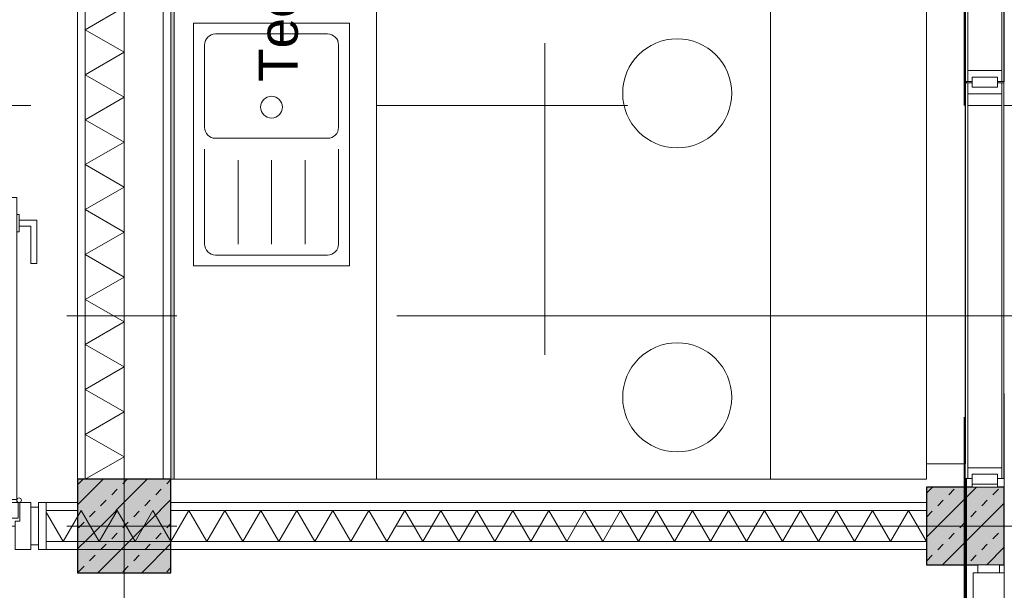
# Model space of a CAD drawing. Header units: metres. Extents: x -167 to 152, y -127 to 99.
# Tile 58 of 225: x -28.69 to -25.53, y -13.71 to -11.87. Entities that reach past the tile are written whole.
import ezdxf

# ---------------------------------------------------------------- set-up
doc = ezdxf.new("R2010")
doc.units = ezdxf.units.M
for name, pattern in [('Achsen 01', [5.291531, 3.175, -1.058062, 0.352704, -0.705764]), ('gestrichelt - 01', [2, 1, -1]), ('ISO-07 Punktiert', [0.889, 0.127, -0.762]), ('Raster 01', [2, 1, -1]), ('VW-01 Strichlinie kurz', [2, 1, -1])]:
    doc.linetypes.add(name, pattern=pattern)
for name, color, linetype, lineweight, true_color in [('013_Beton und Stahlbetonarbeiten-000 Sichtbeton-343 Innenstütze', 5, 'Continuous', 5, 0x0000ff), ('039_Trockenbauarbeiten-340 Dämmung', 7, 'Continuous', 9, 0xc0c0c0), ('AV1-Achsen', 1, 'Achsen 01', 18, 0xff0000), ('AV1-Einrichtung', 7, 'Continuous', 9, 0xa6a6a6), ('AV1-Raster', 7, 'Raster 01', 9, 0xa6a6a6)]:
    doc.layers.add(name, color=color, linetype=linetype, lineweight=lineweight, true_color=true_color)
for name, color, linetype, lineweight in [('013_Beton und Stahlbetonarbeiten-000 Unterzüge', 7, 'ISO-07 Punktiert', 13), ('013_Beton und Stahlbetonarbeiten-340 Innenstützen', 7, 'Continuous', 25), ('024_Fliesen_Plattenarbeiten-340 Fliesen', 7, 'Continuous', 9), ('027_Tischlerarbeiten-340 Innentüren', 7, 'Continuous', 9), ('031_Metallbauarbeiten-340 Innentüren _ Elemente', 7, 'Continuous', 9), ('039_Trockenbauarbeiten-340 Gipskarton', 7, 'Continuous', 9), ('_1.35m (3D)', 7, 'Continuous', 9), ('_GRU (2D)', 7, 'Continuous', 9), ('_OG 1 (2D)', 7, 'Continuous', 9), ('AV1-Brandschutzkonzept-Brandschutzkonzept', 7, 'Continuous', 5), ('AV1-Schnitt Achsen', 7, 'Achsen 01', 18), ('Keine', 7, 'Continuous', 9)]:
    doc.layers.add(name, color=color, linetype=linetype, lineweight=lineweight)
doc.styles.add('Arial', font='arial.ttf')
pattern_1 = [(45, (0, 0), (0.07071068, -0.07071068), [0.025, -0.025])]
pattern_2 = [(-135, (0.03106, -0.03313), (0.07071068, -0.07071068), [])]

# ---------------------------------------------------------------- blocks, each defined once
blk = doc.blocks.new('Group-2')
at = {"layer": 'AV1-Raster'}
for p, q in [((-28.35, -22.95), (-28.35, 1.35)), ((-27, -22.95), (-27, 1.35)), ((-25.65, -22.95), (-25.65, 1.35)), ((1.35, -12.15), (-40.5, -12.15)), ((1.35, -13.5), (-40.5, -13.5))]:
    blk.add_line(p, q, dxfattribs=at)
blk = doc.blocks.new('1.35m (3D)')
at = {"layer": 'AV1-Raster', "color": 7}
blk.add_blockref('Group-2', (0, 0), dxfattribs=at)
blk = doc.blocks.new('Group-58')
at = {"color": 255, "linetype": 'Continuous', "lineweight": 5}
blk.add_wipeout([(-13.35, 28.25), (-8.25, 28.25), (-8.25, 28.375), (-13.35, 28.375)], dxfattribs=at).dxf.layer = '039_Trockenbauarbeiten-340 Dämmung'
blk = doc.blocks.new('Group-59')
at = {"layer": '039_Trockenbauarbeiten-340 Dämmung', "transparency": 33554687, "flags": 128}
blk.add_lwpolyline([(-13.35, 28.375), (-13.2778, 28.25), (-13.2057, 28.375), (-13.1335, 28.25), (-13.0613, 28.375), (-12.9892, 28.25), (-12.917, 28.375), (-12.8448, 28.25), (-12.7726, 28.375), (-12.7005, 28.25), (-12.6283, 28.375), (-12.5561, 28.25), (-12.484, 28.375), (-12.4118, 28.25), (-12.3396, 28.375), (-12.2675, 28.25), (-12.1953, 28.375), (-12.1231, 28.25), (-12.051, 28.375), (-11.9788, 28.25), (-11.9066, 28.375), (-11.8345, 28.25)], dxfattribs=at)
blk = doc.blocks.new('Group-60')
at = {"layer": '039_Trockenbauarbeiten-340 Dämmung'}
blk.add_blockref('Group-58', (0, 0), dxfattribs=at)
at = {"layer": '039_Trockenbauarbeiten-340 Dämmung', "transparency": 33554687}
blk.add_blockref('Group-59', (0, 0), dxfattribs=at)
blk = doc.blocks.new('Parametric Object-8')
at = {"layer": '039_Trockenbauarbeiten-340 Dämmung', "color": 7, "transparency": 33554687}
blk.add_blockref('Group-60', (0, 0), dxfattribs=at)
at = {"layer": '039_Trockenbauarbeiten-340 Dämmung', "color": 0, "flags": 1}
for tag in ['IFC_UUID', 'instanceID', 'prm0_name', 'prm0_type', 'prm0_value', 'prm1_name', 'prm1_type', 'prm1_value', 'prm2_name', 'prm2_type', 'prm2_value', 'prm3_name', 'prm3_type', 'prm3_value', 'prm4_name', 'prm4_type', 'prm4_value', 'prm5_name', 'prm5_type', 'prm5_value', 'prm6_name', 'prm6_type', 'prm6_value']:
    blk.add_attdef(tag, (-28.475, -13.35), '', height=0.00018, dxfattribs=at)
blk = doc.blocks.new('Group-74')
at = {"color": 255, "transparency": 33554559}
blk.add_wipeout([(-28.1271, -11.885), (-27.6271, -11.885), (-27.6271, -12.665), (-28.1271, -12.665)], dxfattribs=at).dxf.layer = 'AV1-Einrichtung'
at = {"layer": 'AV1-Einrichtung', "color": 254, "flags": 128}
blk.add_lwpolyline([(-28.1271, -11.885), (-27.6271, -11.885), (-27.6271, -12.665), (-28.1271, -12.665)], close=True, dxfattribs=at)
at = {"color": 255, "transparency": 33554559}
for points in [[(-28.0571, -11.92), (-27.6971, -11.92), (-27.6902, -11.9207), (-27.6837, -11.9227), (-27.6776, -11.9259), (-27.6723, -11.9303), (-27.668, -11.9356), (-27.6647, -11.9416), (-27.6627, -11.9482), (-27.6621, -11.955), (-27.6621, -12.0875), (-27.6621, -12.22), (-27.6627, -12.2268), (-27.6647, -12.2334), (-27.668, -12.2394), (-27.6723, -12.2447), (-27.6776, -12.2491), (-27.6837, -12.2523), (-27.6902, -12.2543), (-27.6971, -12.255), (-27.8771, -12.255), (-28.0571, -12.255), (-28.0639, -12.2543), (-28.0704, -12.2523), (-28.0765, -12.2491), (-28.0818, -12.2447), (-28.0862, -12.2394), (-28.0894, -12.2334), (-28.0914, -12.2268), (-28.0921, -12.22), (-28.0921, -12.0875), (-28.0921, -11.955), (-28.0914, -11.9482), (-28.0894, -11.9416), (-28.0862, -11.9356), (-28.0818, -11.9303), (-28.0765, -11.9259), (-28.0704, -11.9227), (-28.0639, -11.9207)], [(-27.6621, -12.29), (-27.6621, -12.595), (-27.6627, -12.6018), (-27.6647, -12.6084), (-27.668, -12.6144), (-27.6723, -12.6197), (-27.6776, -12.6241), (-27.6837, -12.6273), (-27.6902, -12.6293), (-27.6971, -12.63), (-28.0571, -12.63), (-28.0639, -12.6293), (-28.0704, -12.6273), (-28.0765, -12.6241), (-28.0818, -12.6197), (-28.0862, -12.6144), (-28.0894, -12.6084), (-28.0914, -12.6018), (-28.0921, -12.595), (-28.0921, -12.29)]]:
    blk.add_wipeout(points, dxfattribs=at).dxf.layer = 'AV1-Einrichtung'
at = {"layer": 'AV1-Einrichtung', "color": 254}
for p, q in [((-27.9846, -12.325), (-27.9846, -12.595)), ((-27.8771, -12.325), (-27.8771, -12.595)), ((-27.7696, -12.325), (-27.7696, -12.595))]:
    blk.add_line(p, q, dxfattribs=at)
at = {"layer": 'AV1-Einrichtung', "color": 254, "flags": 128}
blk.add_lwpolyline([(-28.0571, -11.92), (-27.6971, -11.92, -0.414214), (-27.6621, -11.955), (-27.6621, -12.22, -0.414214), (-27.6971, -12.255), (-28.0571, -12.255, -0.414214), (-28.0921, -12.22), (-28.0921, -11.955, -0.414214), (-28.0571, -11.92)], format="xyb", close=True, dxfattribs=at)
blk.add_lwpolyline([(-27.6621, -12.29), (-27.6621, -12.595, -0.414214), (-27.6971, -12.63), (-28.0571, -12.63, -0.414214), (-28.0921, -12.595), (-28.0921, -12.29)], format="xyb", dxfattribs=at)
at = {"color": 255, "transparency": 33554559}
blk.add_wipeout([(-27.8421, -12.155), (-27.8523, -12.1797), (-27.8771, -12.19), (-27.9018, -12.1797), (-27.9121, -12.155), (-27.9018, -12.1303), (-27.8771, -12.12), (-27.8523, -12.1303)], dxfattribs=at).dxf.layer = 'AV1-Einrichtung'
at = {"layer": 'AV1-Einrichtung', "color": 254}
blk.add_circle((-27.8771, -12.155), 0.035, dxfattribs=at)
blk = doc.blocks.new('Group-193')
at = {"color": 255, "linetype": 'Continuous', "lineweight": 5}
blk.add_wipeout([(-13.5, 25.775), (-13.5, 28.625), (-13.6, 28.625), (-13.6, 25.775)], dxfattribs=at).dxf.layer = '039_Trockenbauarbeiten-340 Dämmung'
blk = doc.blocks.new('Group-194')
at = {"layer": '039_Trockenbauarbeiten-340 Dämmung', "transparency": 33554687, "flags": 128}
blk.add_lwpolyline([(-13.6, 25.775), (-13.5, 25.8327), (-13.6, 25.8905), (-13.5, 25.9482), (-13.6, 26.0059), (-13.5, 26.0637), (-13.6, 26.1214), (-13.5, 26.1791), (-13.6, 26.2369), (-13.5, 26.2946), (-13.6, 26.3524), (-13.5, 26.4101), (-13.6, 26.4678), (-13.5, 26.5256), (-13.6, 26.5833), (-13.5, 26.641), (-13.6, 26.6988), (-13.5, 26.7565), (-13.6, 26.8142), (-13.5, 26.872), (-13.6, 26.9297), (-13.5, 26.9874), (-13.6, 27.0452), (-13.5, 27.1029), (-13.6, 27.1606), (-13.5, 27.2184), (-13.6, 27.2761), (-13.5, 27.3338), (-13.6, 27.3916), (-13.5, 27.4493), (-13.6, 27.5071), (-13.5, 27.5648), (-13.6, 27.6225), (-13.5, 27.6803), (-13.6, 27.738), (-13.5, 27.7957), (-13.6, 27.8535), (-13.5, 27.9112), (-13.6, 27.9689), (-13.5, 28.0267), (-13.6, 28.0844), (-13.5, 28.1421), (-13.6, 28.1999), (-13.5, 28.2576), (-13.6, 28.3153), (-13.5, 28.3731), (-13.6, 28.4308), (-13.5, 28.4885), (-13.6, 28.5463), (-13.5, 28.604), (-13.5363, 28.625)], dxfattribs=at)
blk = doc.blocks.new('Group-195')
at = {"layer": '039_Trockenbauarbeiten-340 Dämmung'}
blk.add_blockref('Group-193', (0, 0), dxfattribs=at)
at = {"layer": '039_Trockenbauarbeiten-340 Dämmung', "transparency": 33554687}
blk.add_blockref('Group-194', (0, 0), dxfattribs=at)
blk = doc.blocks.new('Parametric Object-18')
at = {"layer": '039_Trockenbauarbeiten-340 Dämmung', "color": 7, "transparency": 33554687}
blk.add_blockref('Group-195', (0, 0), dxfattribs=at)
at = {"layer": '039_Trockenbauarbeiten-340 Dämmung', "color": 0, "flags": 1}
for tag in ['IFC_UUID', 'instanceID', 'prm0_name', 'prm0_type', 'prm0_value', 'prm1_name', 'prm1_type', 'prm1_value', 'prm2_name', 'prm2_type', 'prm2_value', 'prm3_name', 'prm3_type', 'prm3_value', 'prm4_name', 'prm4_type', 'prm4_value', 'prm5_name', 'prm5_type', 'prm5_value', 'prm6_name', 'prm6_type', 'prm6_value']:
    blk.add_attdef(tag, (-28.625, -13.55), '', height=0.00018, dxfattribs=at)
blk = doc.blocks.new('COE - Innentür 1.10 _ 0.15')
at = {"layer": '027_Tischlerarbeiten-340 Innentüren', "color": 253, "linetype": 'gestrichelt - 01', "lineweight": 9, "transparency": 33554687, "flags": 128}
for points in [[(0.9825, 1.0375), (0.9625, 1.0375), (0.9625, 1.075), (0.8425, 1.075), (0.8425, 1.095), (0.9825, 1.095)], [(0.085, 1.03), (1.055, 1.03), (1.055, 0.98), (0.085, 0.98)], [(0.945, 1.03), (0.945, 1.0375), (1, 1.0375), (1, 1.03)], [(0.945, 0.9725), (0.945, 0.98), (1, 0.98), (1, 0.9725)], [(0.9825, 0.9725), (0.9625, 0.9725), (0.9625, 0.935), (0.8425, 0.935), (0.8425, 0.915), (0.9825, 0.915)]]:
    blk.add_lwpolyline(points, close=True, dxfattribs=at)
at = {"layer": '027_Tischlerarbeiten-340 Innentüren', "color": 253, "linetype": 'gestrichelt - 01', "lineweight": 9, "transparency": 33554687}
blk.add_arc((0.0825, 1.0375), 0.9725, 269.5581, 356.6163, dxfattribs=at)
at = {"color": 255}
for points in [[(-0.06, 1.1), (0.06, 1.1), (0.06, 1.075), (-0.06, 1.075)], [(-0.06, 0.025), (0.06, 0.025), (0.06, 0), (-0.06, 0)]]:
    blk.add_wipeout(points, dxfattribs=at).dxf.layer = '027_Tischlerarbeiten-340 Innentüren'
at = {"layer": '027_Tischlerarbeiten-340 Innentüren', "flags": 128}
for points in [[(-0.06, 1.1), (0.06, 1.1), (0.06, 1.075), (-0.06, 1.075)], [(-0.06, 0.025), (0.06, 0.025), (0.06, 0), (-0.06, 0)]]:
    blk.add_lwpolyline(points, close=True, dxfattribs=at)
at = {"color": 255}
blk.add_wipeout([(0.075, 0.06), (0.015, 0.06), (0.015, 0.075), (-0.075, 0.075), (-0.075, 0.025), (0.075, 0.025)], dxfattribs=at).dxf.layer = '027_Tischlerarbeiten-340 Innentüren'
at = {"layer": '027_Tischlerarbeiten-340 Innentüren', "flags": 128}
blk.add_lwpolyline([(0.075, 0.06), (0.015, 0.06), (0.015, 0.075), (-0.075, 0.075), (-0.075, 0.025), (0.075, 0.025)], close=True, dxfattribs=at)
at = {"color": 255}
blk.add_wipeout([(0.075, 1.035), (0.075, 0.065), (0.025, 0.065), (0.025, 1.035)], dxfattribs=at).dxf.layer = '027_Tischlerarbeiten-340 Innentüren'
at = {"layer": '027_Tischlerarbeiten-340 Innentüren', "flags": 128}
blk.add_lwpolyline([(0.075, 1.035), (0.075, 0.065), (0.025, 0.065), (0.025, 1.035)], close=True, dxfattribs=at)
at = {"color": 255}
for points in [[(0.075, 1.04), (0.015, 1.04), (0.015, 1.025), (-0.075, 1.025), (-0.075, 1.075), (0.075, 1.075)], [(0.0175, 0.1375), (0.0175, 0.1575), (-0.02, 0.1575), (-0.02, 0.2775), (-0.04, 0.2775), (-0.04, 0.1375)], [(0.0825, 0.1375), (0.0825, 0.1575), (0.12, 0.1575), (0.12, 0.2775), (0.14, 0.2775), (0.14, 0.1375)]]:
    blk.add_wipeout(points, dxfattribs=at).dxf.layer = '027_Tischlerarbeiten-340 Innentüren'
at = {"layer": '027_Tischlerarbeiten-340 Innentüren', "flags": 128}
for points in [[(0.075, 1.04), (0.015, 1.04), (0.015, 1.025), (-0.075, 1.025), (-0.075, 1.075), (0.075, 1.075)], [(0.0175, 0.1375), (0.0175, 0.1575), (-0.02, 0.1575), (-0.02, 0.2775), (-0.04, 0.2775), (-0.04, 0.1375)], [(0.0825, 0.1375), (0.0825, 0.1575), (0.12, 0.1575), (0.12, 0.2775), (0.14, 0.2775), (0.14, 0.1375)]]:
    blk.add_lwpolyline(points, close=True, dxfattribs=at)
at = {"color": 255}
for points in [[(0.09, 1.0375), (0.0878, 1.0322), (0.0825, 1.03), (0.0772, 1.0322), (0.075, 1.0375), (0.0772, 1.0428), (0.0825, 1.045), (0.0878, 1.0428)], [(0.0175, 0.175), (0.025, 0.175), (0.025, 0.12), (0.0175, 0.12)], [(0.075, 0.175), (0.0825, 0.175), (0.0825, 0.12), (0.075, 0.12)]]:
    blk.add_wipeout(points, dxfattribs=at).dxf.layer = '027_Tischlerarbeiten-340 Innentüren'
at = {"layer": '027_Tischlerarbeiten-340 Innentüren', "flags": 128}
for points in [[(0.0175, 0.175), (0.025, 0.175), (0.025, 0.12), (0.0175, 0.12)], [(0.075, 0.175), (0.0825, 0.175), (0.0825, 0.12), (0.075, 0.12)]]:
    blk.add_lwpolyline(points, close=True, dxfattribs=at)
at = {"layer": '027_Tischlerarbeiten-340 Innentüren'}
blk.add_circle((0.0825, 1.0375), 0.0075, dxfattribs=at)
blk = doc.blocks.new('Group-655')
at = {"layer": '031_Metallbauarbeiten-340 Innentüren _ Elemente', "color": 253, "linetype": 'gestrichelt - 01', "lineweight": 9, "flags": 128}
for points in [[(-24.5537, -15.8275), (-24.5737, -15.8275), (-24.5737, -15.79), (-24.6937, -15.79), (-24.6937, -15.77), (-24.5537, -15.77)], [(-24.5912, -15.8275), (-24.5362, -15.8275), (-24.5362, -15.835), (-24.5912, -15.835)], [(-25.525, -15.835), (-24.5012, -15.835), (-24.5012, -15.885), (-25.525, -15.885)], [(-24.5537, -15.8925), (-24.5737, -15.8925), (-24.5737, -15.93), (-24.6937, -15.93), (-24.6937, -15.95), (-24.5537, -15.95)], [(-24.5912, -15.885), (-24.5362, -15.885), (-24.5362, -15.8925), (-24.5912, -15.8925)]]:
    blk.add_lwpolyline(points, close=True, dxfattribs=at)
at = {"layer": '031_Metallbauarbeiten-340 Innentüren _ Elemente', "color": 253, "linetype": 'gestrichelt - 01', "lineweight": 9}
blk.add_arc((-25.525, -15.885), 1.025, 2.7947, 90, dxfattribs=at)
at = {"color": 255}
for points in [[(-25.575, -13.75), (-25.525, -13.75), (-25.525, -14.785), (-25.575, -14.785)], [(-25.61, -16.05), (-25.54, -16.05), (-25.54, -16.075), (-25.61, -16.075)]]:
    blk.add_wipeout(points, dxfattribs=at).dxf.layer = '031_Metallbauarbeiten-340 Innentüren _ Elemente'
at = {"layer": '031_Metallbauarbeiten-340 Innentüren _ Elemente', "color": 253, "flags": 128}
blk.add_lwpolyline([(-25.575, -13.75), (-25.525, -13.75), (-25.525, -14.785), (-25.575, -14.785)], close=True, dxfattribs=at)
at = {"layer": '031_Metallbauarbeiten-340 Innentüren _ Elemente', "flags": 128}
blk.add_lwpolyline([(-25.61, -16.05), (-25.54, -16.05), (-25.54, -16.075), (-25.61, -16.075)], close=True, dxfattribs=at)
at = {"color": 255}
blk.add_wipeout([(-25.575, -14.96), (-25.525, -14.96), (-25.525, -15.785), (-25.575, -15.785)], dxfattribs=at).dxf.layer = '031_Metallbauarbeiten-340 Innentüren _ Elemente'
at = {"layer": '031_Metallbauarbeiten-340 Innentüren _ Elemente', "color": 253, "flags": 128}
blk.add_lwpolyline([(-25.575, -14.96), (-25.525, -14.96), (-25.525, -15.785), (-25.575, -15.785)], close=True, dxfattribs=at)
at = {"color": 255}
blk.add_wipeout([(-25.585, -15.89), (-25.525, -15.89), (-25.525, -16.05), (-25.625, -16.05), (-25.625, -15.875), (-25.585, -15.875)], dxfattribs=at).dxf.layer = '031_Metallbauarbeiten-340 Innentüren _ Elemente'
at = {"layer": '031_Metallbauarbeiten-340 Innentüren _ Elemente', "flags": 128}
blk.add_lwpolyline([(-25.585, -15.89), (-25.525, -15.89), (-25.525, -16.05), (-25.625, -16.05), (-25.625, -15.875), (-25.585, -15.875)], close=True, dxfattribs=at)
at = {"color": 255}
for points in [[(-25.5825, -14.9125), (-25.5825, -14.9325), (-25.62, -14.9325), (-25.62, -15.0525), (-25.64, -15.0525), (-25.64, -14.9125)], [(-25.5175, -14.9125), (-25.5175, -14.9325), (-25.48, -14.9325), (-25.48, -15.0525), (-25.46, -15.0525), (-25.46, -14.9125)]]:
    blk.add_wipeout(points, dxfattribs=at).dxf.layer = '031_Metallbauarbeiten-340 Innentüren _ Elemente'
at = {"layer": '031_Metallbauarbeiten-340 Innentüren _ Elemente', "flags": 128}
for points in [[(-25.5825, -14.9125), (-25.5825, -14.9325), (-25.62, -14.9325), (-25.62, -15.0525), (-25.64, -15.0525), (-25.64, -14.9125)], [(-25.5175, -14.9125), (-25.5175, -14.9325), (-25.48, -14.9325), (-25.48, -15.0525), (-25.46, -15.0525), (-25.46, -14.9125)]]:
    blk.add_lwpolyline(points, close=True, dxfattribs=at)
at = {"color": 255}
for points in [[(-25.5825, -14.895), (-25.575, -14.895), (-25.575, -14.95), (-25.5825, -14.95)], [(-25.525, -14.895), (-25.5175, -14.895), (-25.5175, -14.95), (-25.525, -14.95)]]:
    blk.add_wipeout(points, dxfattribs=at).dxf.layer = '031_Metallbauarbeiten-340 Innentüren _ Elemente'
at = {"layer": '031_Metallbauarbeiten-340 Innentüren _ Elemente', "flags": 128}
for points in [[(-25.5825, -14.895), (-25.575, -14.895), (-25.575, -14.95), (-25.5825, -14.95)], [(-25.525, -14.895), (-25.5175, -14.895), (-25.5175, -14.95), (-25.525, -14.95)]]:
    blk.add_lwpolyline(points, close=True, dxfattribs=at)
at = {"color": 255}
blk.add_wipeout([(-25.525, -14.86), (-25.575, -14.86), (-25.575, -14.985), (-25.56, -14.985), (-25.56, -14.96), (-25.54, -14.96), (-25.54, -14.985), (-25.525, -14.985)], dxfattribs=at).dxf.layer = '031_Metallbauarbeiten-340 Innentüren _ Elemente'
at = {"layer": '031_Metallbauarbeiten-340 Innentüren _ Elemente', "flags": 128}
blk.add_lwpolyline([(-25.525, -14.86), (-25.575, -14.86), (-25.575, -14.985), (-25.56, -14.985), (-25.56, -14.96), (-25.54, -14.96), (-25.54, -14.985), (-25.525, -14.985)], close=True, dxfattribs=at)
at = {"color": 255}
for points in [[(-25.56, -14.785), (-25.54, -14.785), (-25.54, -14.77), (-25.525, -14.77), (-25.525, -14.855), (-25.585, -14.855), (-25.585, -14.87), (-25.625, -14.87), (-25.625, -14.77), (-25.56, -14.77)], [(-25.56, -14.96), (-25.54, -14.96), (-25.54, -15.785), (-25.56, -15.785)]]:
    blk.add_wipeout(points, dxfattribs=at).dxf.layer = '031_Metallbauarbeiten-340 Innentüren _ Elemente'
at = {"layer": '031_Metallbauarbeiten-340 Innentüren _ Elemente', "flags": 128}
for points in [[(-25.56, -14.785), (-25.54, -14.785), (-25.54, -14.77), (-25.525, -14.77), (-25.525, -14.855), (-25.585, -14.855), (-25.585, -14.87), (-25.625, -14.87), (-25.625, -14.77), (-25.56, -14.77)], [(-25.56, -14.96), (-25.54, -14.96), (-25.54, -15.785), (-25.56, -15.785)]]:
    blk.add_lwpolyline(points, close=True, dxfattribs=at)
at = {"color": 255}
for points in [[(-25.56, -13.735), (-25.54, -13.735), (-25.54, -14.785), (-25.56, -14.785)], [(-25.525, -15.885), (-25.575, -15.885), (-25.575, -15.76), (-25.56, -15.76), (-25.56, -15.785), (-25.54, -15.785), (-25.54, -15.76), (-25.525, -15.76)]]:
    blk.add_wipeout(points, dxfattribs=at).dxf.layer = '031_Metallbauarbeiten-340 Innentüren _ Elemente'
at = {"layer": '031_Metallbauarbeiten-340 Innentüren _ Elemente', "flags": 128}
for points in [[(-25.56, -13.735), (-25.54, -13.735), (-25.54, -14.785), (-25.56, -14.785)], [(-25.525, -15.885), (-25.575, -15.885), (-25.575, -15.76), (-25.56, -15.76), (-25.56, -15.785), (-25.54, -15.785), (-25.54, -15.76), (-25.525, -15.76)]]:
    blk.add_lwpolyline(points, close=True, dxfattribs=at)
at = {"color": 255}
blk.add_wipeout([(-25.525, -13.65), (-25.525, -13.825), (-25.54, -13.825), (-25.54, -13.81), (-25.56, -13.81), (-25.56, -13.825), (-25.625, -13.825), (-25.625, -13.65)], dxfattribs=at).dxf.layer = '031_Metallbauarbeiten-340 Innentüren _ Elemente'
at = {"layer": '031_Metallbauarbeiten-340 Innentüren _ Elemente', "flags": 128}
blk.add_lwpolyline([(-25.525, -13.65), (-25.525, -13.825), (-25.54, -13.825), (-25.54, -13.81), (-25.56, -13.81), (-25.56, -13.825), (-25.625, -13.825), (-25.625, -13.65)], close=True, dxfattribs=at)
at = {"color": 255}
blk.add_wipeout([(-25.61, -13.625), (-25.54, -13.625), (-25.54, -13.65), (-25.61, -13.65)], dxfattribs=at).dxf.layer = '031_Metallbauarbeiten-340 Innentüren _ Elemente'
at = {"layer": '031_Metallbauarbeiten-340 Innentüren _ Elemente', "flags": 128}
blk.add_lwpolyline([(-25.61, -13.625), (-25.54, -13.625), (-25.54, -13.65), (-25.61, -13.65)], close=True, dxfattribs=at)
blk = doc.blocks.new('Group-687')
at = {"color": 255, "linetype": 'Continuous', "lineweight": 5, "transparency": 33554687}
for points in [[(-25.6425, -12.0773), (-25.5325, -12.0773), (-25.5325, -12.1123), (-25.6425, -12.1123)], [(-25.6425, -13.3127), (-25.5325, -13.3127), (-25.5325, -13.3477), (-25.6425, -13.3477)]]:
    blk.add_wipeout(points, dxfattribs=at).dxf.layer = '027_Tischlerarbeiten-340 Innentüren'
at = {"layer": '027_Tischlerarbeiten-340 Innentüren', "color": 7, "linetype": 'Continuous', "lineweight": 5, "transparency": 33554687, "flags": 128}
for points in [[(-25.6425, -12.0773), (-25.5325, -12.0773), (-25.5325, -12.1123), (-25.6425, -12.1123)], [(-25.6425, -13.3127), (-25.5325, -13.3127), (-25.5325, -13.3477), (-25.6425, -13.3477)]]:
    blk.add_lwpolyline(points, close=True, dxfattribs=at)
at = {"color": 255, "linetype": 'Continuous', "lineweight": 5, "transparency": 33554687}
for points in [[(-25.6505, -12.0773), (-25.6425, -12.0773), (-25.6425, -13.3477), (-25.6505, -13.3477)], [(-25.5325, -12.0773), (-25.5265, -12.0773), (-25.5265, -13.3477), (-25.5325, -13.3477)]]:
    blk.add_wipeout(points, dxfattribs=at).dxf.layer = '027_Tischlerarbeiten-340 Innentüren'
at = {"layer": '027_Tischlerarbeiten-340 Innentüren', "color": 7, "linetype": 'Continuous', "lineweight": 5, "transparency": 33554687, "flags": 128}
for points in [[(-25.6505, -12.0773), (-25.6425, -12.0773), (-25.6425, -13.3477), (-25.6505, -13.3477)], [(-25.5325, -12.0773), (-25.5265, -12.0773), (-25.5265, -13.3477), (-25.5325, -13.3477)]]:
    blk.add_lwpolyline(points, close=True, dxfattribs=at)
at = {"color": 255, "linetype": 'Continuous', "lineweight": 5, "transparency": 33554687}
blk.add_wipeout([(-25.6425, -12.0377), (-25.5325, -12.0377), (-25.5325, -12.0727), (-25.6425, -12.0727)], dxfattribs=at).dxf.layer = '027_Tischlerarbeiten-340 Innentüren'
at = {"color": 255, "linetype": 'Continuous', "lineweight": 13, "transparency": 33554687}
blk.add_wipeout([(-25.6285, -13.334), (-25.5465, -13.334), (-25.5465, -13.366), (-25.6285, -13.366)], dxfattribs=at).dxf.layer = '027_Tischlerarbeiten-340 Innentüren'
at = {"layer": '027_Tischlerarbeiten-340 Innentüren', "color": 7, "linetype": 'Continuous', "lineweight": 5, "transparency": 33554687, "flags": 128}
blk.add_lwpolyline([(-25.6425, -12.0377), (-25.5325, -12.0377), (-25.5325, -12.0727), (-25.6425, -12.0727)], close=True, dxfattribs=at)
at = {"layer": '027_Tischlerarbeiten-340 Innentüren', "color": 7, "linetype": 'Continuous', "lineweight": 13, "transparency": 33554687, "flags": 128}
blk.add_lwpolyline([(-25.6285, -13.334), (-25.5465, -13.334), (-25.5465, -13.366), (-25.6285, -13.366)], close=True, dxfattribs=at)
at = {"color": 255, "linetype": 'Continuous', "lineweight": 5, "transparency": 33554687}
for points in [[(-25.6505, -10.8023), (-25.6425, -10.8023), (-25.6425, -12.0727), (-25.6505, -12.0727)], [(-25.5325, -10.8023), (-25.5265, -10.8023), (-25.5265, -12.0727), (-25.5325, -12.0727)]]:
    blk.add_wipeout(points, dxfattribs=at).dxf.layer = '027_Tischlerarbeiten-340 Innentüren'
at = {"color": 255, "linetype": 'Continuous', "lineweight": 13, "transparency": 33554687}
blk.add_wipeout([(-25.6285, -13.366), (-25.5465, -13.366), (-25.5465, -13.375), (-25.6285, -13.375)], dxfattribs=at).dxf.layer = '027_Tischlerarbeiten-340 Innentüren'
at = {"layer": '027_Tischlerarbeiten-340 Innentüren', "color": 7, "linetype": 'Continuous', "lineweight": 5, "transparency": 33554687, "flags": 128}
for points in [[(-25.6505, -10.8023), (-25.6425, -10.8023), (-25.6425, -12.0727), (-25.6505, -12.0727)], [(-25.5325, -10.8023), (-25.5265, -10.8023), (-25.5265, -12.0727), (-25.5325, -12.0727)]]:
    blk.add_lwpolyline(points, close=True, dxfattribs=at)
at = {"layer": '027_Tischlerarbeiten-340 Innentüren', "color": 7, "linetype": 'Continuous', "lineweight": 13, "transparency": 33554687, "flags": 128}
blk.add_lwpolyline([(-25.6285, -13.366), (-25.5465, -13.366), (-25.5465, -13.375), (-25.6285, -13.375)], close=True, dxfattribs=at)
at = {"color": 255, "linetype": 'Continuous', "lineweight": 5, "transparency": 33554687}
blk.add_wipeout([(-25.6286, -12.059), (-25.5466, -12.059), (-25.5466, -12.091), (-25.6286, -12.091)], dxfattribs=at).dxf.layer = '027_Tischlerarbeiten-340 Innentüren'
at = {"layer": '027_Tischlerarbeiten-340 Innentüren', "color": 7, "linetype": 'Continuous', "lineweight": 5, "transparency": 33554687, "flags": 128}
blk.add_lwpolyline([(-25.6286, -12.059), (-25.5466, -12.059), (-25.5466, -12.091), (-25.6286, -12.091)], close=True, dxfattribs=at)
blk = doc.blocks.new('OG 1 (2D)')
at = {"layer": '013_Beton und Stahlbetonarbeiten-000 Unterzüge', "linetype": 'VW-01 Strichlinie kurz'}
blk.add_line((-25.525, -16.075), (-25.525, -5.525), dxfattribs=at)
at = {"layer": '039_Trockenbauarbeiten-340 Dämmung', "rotation": 90}
for name, p in [('Parametric Object-8', (-0.1, 0)), ('Parametric Object-18', (0, 0.05))]:
    blk.add_blockref(name, p, dxfattribs=at)
at = {"color": 255, "transparency": 33554559}
for points in [[(-28.19, -8.175), (-27.54, -8.175), (-27.54, -13.35), (-28.19, -13.35)], [(-25.775, -13.35), (-26.275, -13.35), (-26.275, -9.545), (-25.775, -9.545)], [(-26.6987, -11.9869), (-26.575, -11.9356), (-26.4513, -11.9869), (-26.4, -12.1106), (-26.4513, -12.2344), (-26.575, -12.2856), (-26.6987, -12.2344), (-26.75, -12.1106)], [(-26.6987, -12.9631), (-26.575, -12.9119), (-26.4513, -12.9631), (-26.4, -13.0869), (-26.4513, -13.2106), (-26.575, -13.2619), (-26.6987, -13.2106), (-26.75, -13.0869)]]:
    blk.add_wipeout(points, dxfattribs=at).dxf.layer = 'AV1-Einrichtung'
at = {"layer": '039_Trockenbauarbeiten-340 Dämmung', "flags": 128}
blk.add_lwpolyline([(-28.35, -13.35), (-28.35, -8.25), (-28.475, -8.25), (-28.475, -13.35)], close=True, dxfattribs=at)
at = {"layer": 'AV1-Einrichtung', "flags": 128}
for points in [[(-28.19, -8.175), (-27.54, -8.175), (-27.54, -13.35), (-28.19, -13.35)], [(-25.775, -13.35), (-26.275, -13.35), (-26.275, -9.545), (-25.775, -9.545)]]:
    blk.add_lwpolyline(points, close=True, dxfattribs=at)
at = {"layer": 'AV1-Einrichtung'}
for centre in [(-26.575, -12.1106), (-26.575, -13.0869)]:
    blk.add_circle(centre, 0.175, dxfattribs=at)
at = {"layer": '027_Tischlerarbeiten-340 Innentüren', "color": 7, "xscale": -1, "rotation": 270}
blk.add_blockref('COE - Innentür 1.10 _ 0.15', (-29.725, -13.5), dxfattribs=at)
at = {"color": 255}
blk.add_wipeout([(-28.2, -13.425), (-25.775, -13.425), (-25.775, -13.45), (-28.2, -13.45)], dxfattribs=at).dxf.layer = '039_Trockenbauarbeiten-340 Gipskarton'
at = {"layer": '039_Trockenbauarbeiten-340 Gipskarton', "flags": 128}
blk.add_lwpolyline([(-28.2, -13.425), (-25.775, -13.425), (-25.775, -13.45), (-28.2, -13.45)], close=True, dxfattribs=at)
at = {"layer": 'AV1-Einrichtung', "color": 7}
blk.add_blockref('Group-74', (0, 0), dxfattribs=at)
at = {"color": 255}
for points in [[(-28.5, -8.25), (-28.5, -13.35), (-28.475, -13.35), (-28.475, -8.25)], [(-28.2, -13.35), (-28.2, -8.25), (-28.225, -8.25), (-28.225, -13.35)], [(-28.625, -13.425), (-28.5, -13.425), (-28.5, -13.45), (-28.625, -13.45)], [(-28.625, -13.55), (-25.775, -13.55), (-25.775, -13.575), (-28.625, -13.575)]]:
    blk.add_wipeout(points, dxfattribs=at).dxf.layer = '039_Trockenbauarbeiten-340 Gipskarton'
at = {"layer": '013_Beton und Stahlbetonarbeiten-000 Sichtbeton-343 Innenstütze', "linetype": 'Continuous', "lineweight": 0}
h = blk.add_hatch(color=30, dxfattribs=at)
h.paths.add_polyline_path([(-28.2, -13.35), (-28.2, -13.65), (-28.5, -13.65), (-28.5, -13.35)])
h.paths.add_polyline_path([(-28.25, -13.4), (-28.45, -13.4), (-28.45, -13.6), (-28.25, -13.6)])
for points in [[(-25.525, -13.625), (-25.575, -13.575), (-25.575, -13.425), (-25.725, -13.425), (-25.775, -13.375), (-25.525, -13.375)], [(-25.525, -13.625), (-25.575, -13.575), (-25.725, -13.575), (-25.725, -13.425), (-25.775, -13.375), (-25.775, -13.625)]]:
    blk.add_hatch(color=30, dxfattribs=at).paths.add_polyline_path(points)
at = {"layer": '013_Beton und Stahlbetonarbeiten-340 Innenstützen', "linetype": 'Continuous', "lineweight": 0, "true_color": 0xc0c0c0}
for points in [[(-28.2, -13.35), (-28.5, -13.35), (-28.5, -13.65), (-28.2, -13.65)], [(-25.525, -13.375), (-25.775, -13.375), (-25.775, -13.625), (-25.525, -13.625)]]:
    blk.add_hatch(color=9, dxfattribs=at).paths.add_polyline_path(points)
at = {"layer": '013_Beton und Stahlbetonarbeiten-340 Innenstützen', "linetype": 'Continuous', "lineweight": 13}
h = blk.add_hatch(dxfattribs=at)
h.set_pattern_fill('Stahlbeton', color=251, style=0, pattern_type=2)
h.set_pattern_definition(pattern_1)
h.paths.add_polyline_path([(-28.2, -13.35), (-28.5, -13.35), (-28.5, -13.65), (-28.2, -13.65)])
h = blk.add_hatch(dxfattribs=at)
h.set_pattern_fill('Stahlbeton-1', color=251, style=0, pattern_type=2)
h.set_pattern_definition(pattern_2)
h.paths.add_polyline_path([(-28.2, -13.35), (-28.5, -13.35), (-28.5, -13.65), (-28.2, -13.65)])
h = blk.add_hatch(dxfattribs=at)
h.set_pattern_fill('Stahlbeton', color=251, style=0, pattern_type=2)
h.set_pattern_definition(pattern_1)
h.paths.add_polyline_path([(-25.525, -13.375), (-25.775, -13.375), (-25.775, -13.625), (-25.525, -13.625)])
h = blk.add_hatch(dxfattribs=at)
h.set_pattern_fill('Stahlbeton-1', color=251, style=0, pattern_type=2)
h.set_pattern_definition(pattern_2)
h.paths.add_polyline_path([(-25.525, -13.375), (-25.775, -13.375), (-25.775, -13.625), (-25.525, -13.625)])
at = {"layer": '024_Fliesen_Plattenarbeiten-340 Fliesen', "linetype": 'Continuous', "lineweight": 0}
blk.add_hatch(color=140, dxfattribs=at).paths.add_polyline_path([(-28.19, -8.175), (-28.19, -13.35), (-28.2, -13.35), (-28.2, -8.175)])
at = {"layer": '013_Beton und Stahlbetonarbeiten-340 Innenstützen', "flags": 128}
for points in [[(-28.2, -13.35), (-28.5, -13.35), (-28.5, -13.65), (-28.2, -13.65)], [(-25.525, -13.375), (-25.775, -13.375), (-25.775, -13.625), (-25.525, -13.625)]]:
    blk.add_lwpolyline(points, close=True, dxfattribs=at)
at = {"layer": '024_Fliesen_Plattenarbeiten-340 Fliesen', "flags": 128}
blk.add_lwpolyline([(-28.19, -8.175), (-28.19, -13.35), (-28.2, -13.35), (-28.2, -8.175)], close=True, dxfattribs=at)
at = {"layer": '039_Trockenbauarbeiten-340 Gipskarton', "flags": 128}
for points in [[(-28.5, -8.25), (-28.5, -13.35), (-28.475, -13.35), (-28.475, -8.25)], [(-28.2, -13.35), (-28.2, -8.25), (-28.225, -8.25), (-28.225, -13.35)], [(-28.625, -13.425), (-28.5, -13.425), (-28.5, -13.45), (-28.625, -13.45)], [(-28.625, -13.55), (-25.775, -13.55), (-25.775, -13.575), (-28.625, -13.575)]]:
    blk.add_lwpolyline(points, close=True, dxfattribs=at)
at = {"layer": 'AV1-Einrichtung', "insert": (-27.855, -11.6875), "char_height": 0.12609, "attachment_point": 5, "rotation": 90, "line_spacing_factor": 0.969122, "style": 'Arial'}
blk.add_mtext('Teeküche', dxfattribs=at)
at = {"layer": '031_Metallbauarbeiten-340 Innentüren _ Elemente', "color": 7}
blk.add_blockref('Group-655', (0, 0), dxfattribs=at)
at = {"color": 255}
blk.add_wipeout([(-28.625, -13.425), (-28.625, -13.575), (-28.6, -13.575), (-28.6, -13.425)], dxfattribs=at).dxf.layer = '039_Trockenbauarbeiten-340 Gipskarton'
at = {"layer": '039_Trockenbauarbeiten-340 Gipskarton', "flags": 128}
blk.add_lwpolyline([(-28.625, -13.425), (-28.625, -13.575), (-28.6, -13.575), (-28.6, -13.425)], close=True, dxfattribs=at)
at = {"layer": 'AV1-Brandschutzkonzept-Brandschutzkonzept', "color": 40, "linetype": 'gestrichelt - 01', "lineweight": 70, "true_color": 0xffc000, "transparency": 33554687}
blk.add_line((-25.65, -16.15), (-25.65, -5.4), dxfattribs=at)
at = {"layer": '027_Tischlerarbeiten-340 Innentüren', "color": 7, "transparency": 33554687}
blk.add_blockref('Group-687', (0, 0), dxfattribs=at)
at = {"layer": 'Keine', "color": 8, "linetype": 'Continuous', "lineweight": 13, "flags": 128}
blk.add_lwpolyline([(-25.775, -8.2243), (-25.775, -8.175), (-28.19, -8.175), (-28.19, -13.35), (-25.775, -13.35), (-25.775, -13.3007), (-25.65, -13.3007), (-25.65, -8.2243)], close=True, dxfattribs=at)
blk = doc.blocks.new('Group-749')
at = {"layer": 'AV1-Achsen'}
blk.add_line((-28.35, -26.5), (-28.35, 4.9), dxfattribs=at)
blk = doc.blocks.new('Group-755')
at = {"layer": 'AV1-Achsen'}
blk.add_line((-43.35, -13.5), (4.2, -13.5), dxfattribs=at)
blk = doc.blocks.new('Group-760')
at = {"layer": 'AV1-Schnitt Achsen'}
blk.add_line((-43.35, -12.825), (4.2, -12.825), dxfattribs=at)
blk = doc.blocks.new('GRU (2D)')
at = {"layer": 'AV1-Achsen', "color": 7}
for name in ['Group-749', 'Group-755']:
    blk.add_blockref(name, (0, 0), dxfattribs=at)
at = {"layer": 'AV1-Schnitt Achsen', "color": 7}
blk.add_blockref('Group-760', (0, 0), dxfattribs=at)

msp = doc.modelspace()

# ---------------------------------------------------------------- block references
at = {"layer": '_1.35m (3D)'}
msp.add_blockref('1.35m (3D)', (0, 0), dxfattribs=at)

# ---------------------------------------------------------------- next in the draw order: block references
at = {"layer": '_OG 1 (2D)'}
msp.add_blockref('OG 1 (2D)', (0, 0), dxfattribs=at)

# ---------------------------------------------------------------- next in the draw order: block references
at = {"layer": '_GRU (2D)'}
msp.add_blockref('GRU (2D)', (0, 0), dxfattribs=at)

doc.saveas('drawing.dxf')
